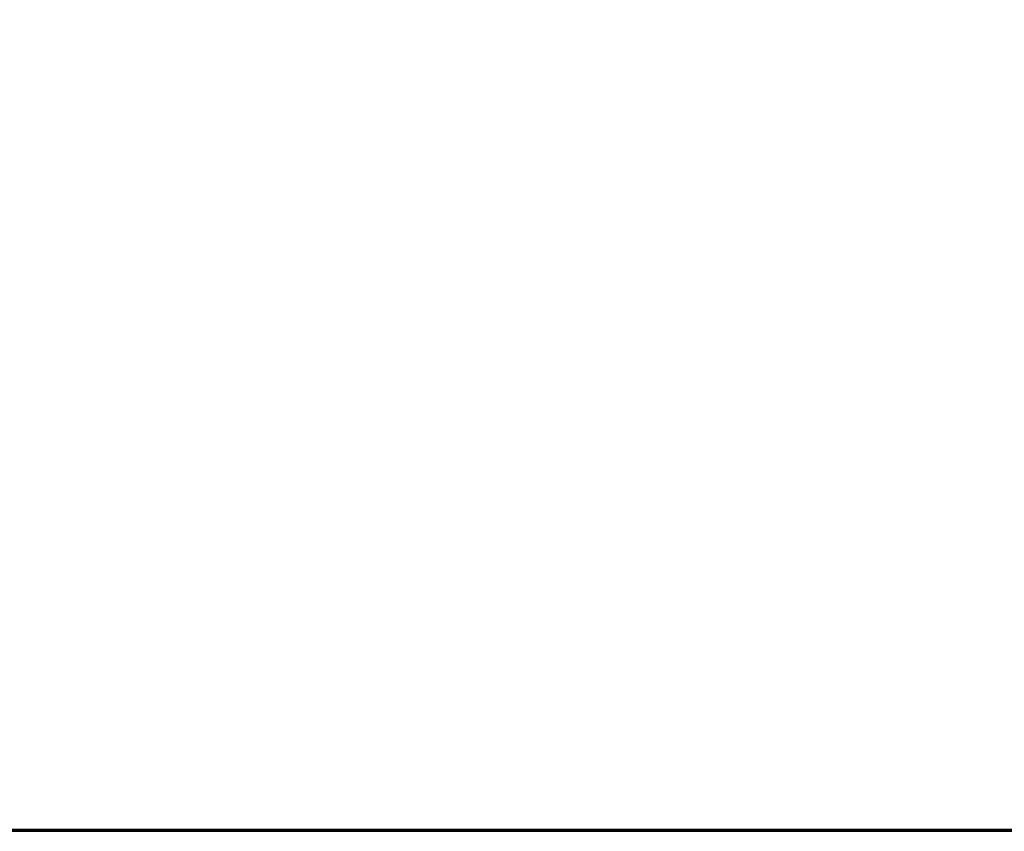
# Model space of a CAD drawing. Extents: x -4.8 to 66.9, y -3 to 25.9.
# Tile 2 of 256: x 9.5 to 14.6, y 0 to 4.2. Entities that reach past the tile are written whole.
import ezdxf

# ---------------------------------------------------------------- set-up
doc = ezdxf.new("R2010")
doc.units = 0

# ---------------------------------------------------------------- blocks, each defined once
blk = doc.blocks.new('Box-847bdddf-7b86-480e-919a-79a9cea8ad1a')
at = {"color": 253, "linetype": 'Continuous', "true_color": 0xa0a0a0, "transparency": 33554687}
mesh = blk.add_polyface(dxfattribs=at)
corners = [(0, 0), (65, 0), (65, 24), (0, 24), (0, 0, 0.01), (65, 0, 0.01), (65, 24, 0.01), (0, 24, 0.01)]
mesh.append_faces([[corners[k] for k in face] for face in [(0, 1, 2, 3), (4, 5, 6, 7), (0, 1, 5, 4), (1, 2, 6, 5), (2, 3, 7, 6), (3, 0, 4, 7)]], dxfattribs={"color": 253})
blk = doc.blocks.new('Box-a53e808f-f6ff-4238-94d1-9f49a96cab19')
at = {"color": 253, "linetype": 'Continuous', "true_color": 0xa0a0a0, "transparency": 33554687}
mesh = blk.add_polyface(dxfattribs=at)
corners = [(0, 0), (65, 0), (65, 24), (0, 24), (0, 0, 0.01), (65, 0, 0.01), (65, 24, 0.01), (0, 24, 0.01)]
mesh.append_faces([[corners[k] for k in face] for face in [(0, 1, 2, 3), (4, 5, 6, 7), (0, 1, 5, 4), (1, 2, 6, 5), (2, 3, 7, 6), (3, 0, 4, 7)]], dxfattribs={"color": 253})
blk = doc.blocks.new('Box-1a6b2f28-f937-480e-806a-cc04f7ad1504')
at = {"color": 253, "linetype": 'Continuous', "true_color": 0xa0a0a0, "transparency": 33554687}
mesh = blk.add_polyface(dxfattribs=at)
corners = [(0, 0), (18, 0), (18, 0.01), (0, 0.01), (0, 0, 21), (18, 0, 21), (18, 0.01, 21), (0, 0.01, 21)]
mesh.append_faces([[corners[k] for k in face] for face in [(0, 1, 2, 3), (4, 5, 6, 7), (0, 1, 5, 4), (1, 2, 6, 5), (2, 3, 7, 6), (3, 0, 4, 7)]], dxfattribs={"color": 253})
blk = doc.blocks.new('ForwardOpening-32d8fd93-0e60-4b3d-83b2-7c39da78c137')
at = {"linetype": 'Continuous', "transparency": 33554687}
blk.add_blockref('Box-1a6b2f28-f937-480e-806a-cc04f7ad1504', (0, 0), dxfattribs=at)
blk = doc.blocks.new('c0f0d9d8-44dd-4107-991e-d4f2e1951ec2')
at = {"linetype": 'Continuous', "transparency": 33554687}
for name, p in [('Box-847bdddf-7b86-480e-919a-79a9cea8ad1a', (0, 0)), ('Box-a53e808f-f6ff-4238-94d1-9f49a96cab19', (0, 0, 20.99)), ('ForwardOpening-32d8fd93-0e60-4b3d-83b2-7c39da78c137', (0, 0))]:
    blk.add_blockref(name, p, dxfattribs=at)
blk = doc.blocks.new('48610a98-afee-4465-92d9-9723769ff526')
at = {"linetype": 'Continuous', "transparency": 33554687}
blk.add_blockref('c0f0d9d8-44dd-4107-991e-d4f2e1951ec2', (0, 0), dxfattribs=at)

msp = doc.modelspace()

# ---------------------------------------------------------------- block references
at = {"transparency": 33554687}
msp.add_blockref('48610a98-afee-4465-92d9-9723769ff526', (0, 0), dxfattribs=at)

doc.saveas('drawing.dxf')
